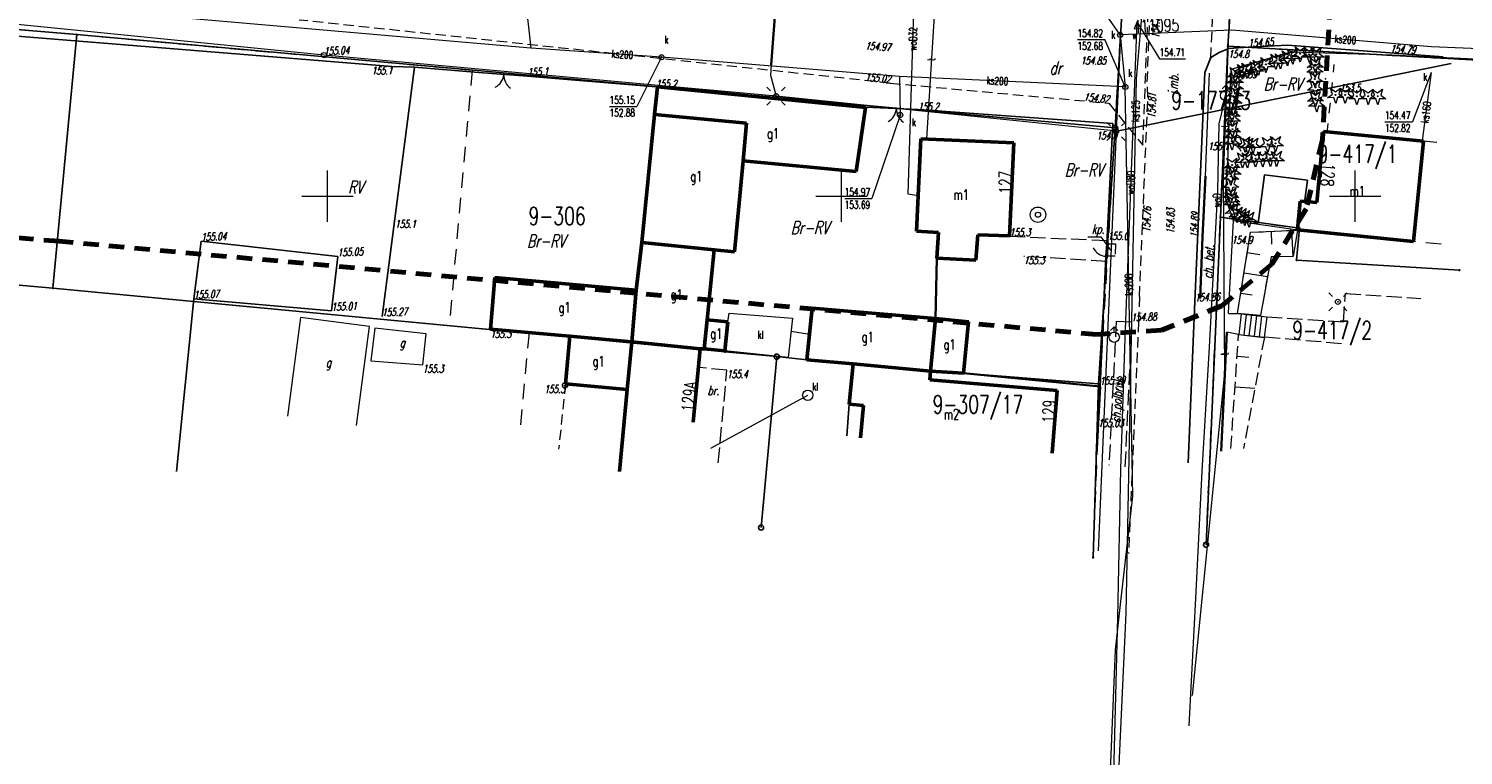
# Model space of a CAD drawing. Header units: metres. Extents: x 6508568 to 6510700, y 5686621 to 5687515.
# Tile 21 of 25: x 6510421 to 6510561, y 5686746 to 5686816. Entities that reach past the tile are written whole.
import ezdxf
from ezdxf.enums import TextEntityAlignment as Align

# ---------------------------------------------------------------- set-up
doc = ezdxf.new("R2010")
doc.units = ezdxf.units.M
for name, pattern in [('1', [0]), ('1_SUEP_A', [0]), ('1_SUEP_B', [10, 10]), ('1_SUKM', [0]), ('1_SUKP', [0]), ('1_SULO', [0]), ('1_SUTP_A', [0]), ('1_SUTP_B', [15, 15]), ('1_SUWP', [0]), ('2_EGBU_A', [0]), ('4', [2.5, 1.5, -1]), ('BGS', [7.5, 7.5]), ('BLO', [0]), ('BUW', [1.5, 1, -0.5]), ('GDE', [0]), ('KOC', [2, 1.5, -0.5]), ('KOJ', [0]), ('KOS', [2, 1, -1]), ('KOU', [1.5, 1, -0.5]), ('SCH', [0]), ('WSD', [1.75, 1.25, -0.5]), ('WSQ', [1.75, 1.25, -0.5])]:
    doc.linetypes.add(name, pattern=pattern)
doc.layers.get('0').update_dxf_attribs({"color": 250, "linetype": 'CONTINUOUS', "lineweight": 100})
for name, color, linetype, lineweight, true_color in [('Dzialki', 7, 'GDE', 25, 0x000000), ('EADTD_T_0', 214, 'CONTINUOUS', 25, 0x800080), ('EBTPO_L_0', 134, 'BUW', 18, 0x008080), ('EBTPO_L_2', 194, 'BLO', 18, 0x400080), ('EBUOA_T_0', 5, 'CONTINUOUS', 18, 0x0000ff), ('EBUPP_L_0', 206, '1', 18, 0x400040), ('EBUPP_L_1', 14, '1', 50, 0x800000), ('EGBB_E_T_0', 7, 'CONTINUOUS', 20, 0x000000), ('EGBB_L_0', 34, '2_EGBU_A', 50, 0x804000), ('EKLPK_L_0', 112, '4', 18, 0x00bb5e), ('EKLTK_T_0', 112, 'CONTINUOUS', 18, 0x00b95c), ('KRZYZE2000_L_0', 7, '1', 18, 0x000000), ('Numery_dzialek', 7, 'CONTINUOUS', 18, 0x000000), ('Punkty', 7, 'CONTINUOUS', 25, 0x000000), ('SDROK_T_0', 7, 'CONTINUOUS', 18, 0x000000), ('SDROK_T_1', 7, 'CONTINUOUS', 18, 0x000000), ('SDRPK_L_0', 7, 'KOJ', 25, 0x000000), ('SDRPK_L_1', 7, 'KOU', 18, 0x000000), ('SDRPK_L_2', 7, 'KOC', 18, 0x000000), ('SUE_T_3', 7, 'CONTINUOUS', 18, 0x000000), ('SUEP_L_0', 1, '1_SUEP_A', 18, 0xff0000), ('SUK_E_T_2', 34, 'CONTINUOUS', 0, 0x803300), ('SUK_E_T_4', 34, 'CONTINUOUS', 0, 0x803300), ('SUK_L_3', 34, '1_SUKM', 18, 0x803300), ('SUK_T_2', 34, 'CONTINUOUS', 18, 0x803300), ('SUK_T_3', 34, 'CONTINUOUS', 18, 0x803300), ('SUKP_E_T_0', 34, 'CONTINUOUS', 0, 0x803300), ('SUKP_L_0', 34, '1_SUKP', 18, 0x803300), ('SUKR_T_0', 34, 'CONTINUOUS', 18, 0x803300), ('SUL_L_1', 7, '1_SULO', 35, 0x000000), ('SUP_T_2', 7, 'CONTINUOUS', 18, 0x000000), ('SUTP_E_T_0', 30, 'CONTINUOUS', 0, 0xff9100), ('SUTP_L_0', 30, '1_SUTP_A', 18, 0xff9100), ('SUW_E_T_2', 5, 'CONTINUOUS', 0, 0x0000ff), ('SUW_T_2', 5, 'CONTINUOUS', 18, 0x0000ff), ('SUW_T_3', 5, 'CONTINUOUS', 18, 0x0000ff), ('SUWP_E_T_0', 5, 'CONTINUOUS', 0, 0x0000ff), ('SUWP_L_0', 5, '1_SUWP', 18, 0x0000ff), ('SUWR_T_0', 5, 'CONTINUOUS', 18, 0x0000ff), ('SZNPS_T_0', 7, 'CONTINUOUS', 18, 0x000000), ('SZOPO_L_0', 7, 'BGS', 35, 0x000000), ('SZOPO_L_1', 7, 'BGS', 18, 0x000000), ('SZOPO_T_0', 7, 'CONTINUOUS', 18, 0x000000), ('SZZPZ_T_0', 7, 'CONTINUOUS', 18, 0x000000), ('WUKOS_T_1', 14, 'CONTINUOUS', 18, 0x800000), ('WUKPS_L_1', 7, '1', 18, 0x000000), ('WUKPS_L_2', 7, '1', 18, 0x000000), ('WUKPS_L_6', 7, '1', 18, 0x000000), ('ZAKRES_L_0', 230, '4', 70, 0xff0080)]:
    doc.layers.add(name, color=color, linetype=linetype, lineweight=lineweight, true_color=true_color)
doc.styles.get("Standard").update_dxf_attribs({"font": 'Simplex.SHX', "width": 0.75})

# ---------------------------------------------------------------- blocks, each defined once
blk = doc.blocks.new('GRO')
at = {"linetype": 'CONTINUOUS'}
blk.add_circle((0, 0), 0.045, dxfattribs=at)
blk = doc.blocks.new('GRT')
at = {"linetype": 'CONTINUOUS'}
blk.add_circle((0, 0), 0.25, dxfattribs=at)
blk = doc.blocks.new('BUJ')
at = {"linetype": 'CONTINUOUS'}
blk.add_circle((0, 0), 0.25, dxfattribs=at)
blk = doc.blocks.new('BGBP')
at = {"linetype": 'CONTINUOUS'}
blk.add_arc((1.5, 0), 1.5, 120, 180.0005, dxfattribs=at)
blk = doc.blocks.new('BGB')
at = {"linetype": 'CONTINUOUS'}
for centre, start, end in [((-1.5, 0), 359.9995, 60), ((1.5, 0), 120, 180.0005)]:
    blk.add_arc(centre, 1.5, start, end, dxfattribs=at)
blk = doc.blocks.new('DIG')
at = {"linetype": 'CONTINUOUS'}
for p, q in [((-0.78225, -0.26495), (-0.3012, 0.09375)), ((-0.3012, 0.09375), (-0.4937, 0.6621)), ((-0.4937, 0.6621), (-0.0039, 0.31545)), ((-0.0039, 0.31545), (0.4771, 0.67415)), ((0.4771, 0.67415), (0.2988, 0.1012)), ((0.2988, 0.1012), (0.7886, -0.24545)), ((-0.18225, -0.2575), (-0.78225, -0.26495)), ((0.01025, -0.82585), (-0.18225, -0.2575)), ((0.1886, -0.2529), (0.01025, -0.82585)), ((0.7886, -0.24545), (0.1886, -0.2529))]:
    blk.add_line(p, q, dxfattribs=at)
blk.add_circle((0, 0), 0.045, dxfattribs=at)
blk = doc.blocks.new('WSP')
at = {"linetype": 'CONTINUOUS'}
blk.add_circle((0, 0), 0.045, dxfattribs=at)
blk = doc.blocks.new('2_SUEO_W')
at = {"linetype": 'CONTINUOUS'}
for p, q in [((-0.53035, 0.53035), (-0.8839, 0.8839)), ((0.53035, 0.53035), (0.8839, 0.8839)), ((-0.53035, -0.53035), (-0.8839, -0.8839)), ((0.53035, -0.53035), (0.8839, -0.8839))]:
    blk.add_line(p, q, dxfattribs=at)
blk.add_circle((0, 0), 0.025, dxfattribs=at)
blk = doc.blocks.new('2_SUPP')
at = {"linetype": 'CONTINUOUS'}
blk.add_circle((0, 0), 0.25, dxfattribs=at)
blk = doc.blocks.new('2_SUKM')
at = {"linetype": 'CONTINUOUS'}
blk.add_circle((0, 0), 0.5, dxfattribs=at)
blk = doc.blocks.new('2_SUKS')
at = {"linetype": 'CONTINUOUS'}
blk.add_circle((0, 0), 0.25, dxfattribs=at)
blk = doc.blocks.new('2_SUPS')
at = {"linetype": 'CONTINUOUS'}
blk.add_circle((0, 0), 0.0625, dxfattribs=at)
blk = doc.blocks.new('2_SUWH')
at = {"linetype": 'CONTINUOUS'}
for p, q in [((0, 1), (-0.35355, 0.64645)), ((0, 1), (0.35355, 0.64645)), ((0, 0.5), (0, 1))]:
    blk.add_line(p, q, dxfattribs=at)
blk.add_circle((0, 0), 0.5, dxfattribs=at)
blk = doc.blocks.new('2_SUWS')
at = {"linetype": 'CONTINUOUS'}
for radius in [0.75, 0.25]:
    blk.add_circle((0, 0), radius, dxfattribs=at)

msp = doc.modelspace()

# ---------------------------------------------------------------- linework, layer by layer
at = {"layer": 'Dzialki'}
for p, q in [((6510425.58, 5686815.74), (6509364.51, 5686905.8)), ((6510423.26, 5686791.05), (6509362.73, 5686884.9)), ((6510538.16, 5686822.52), (6510537.61, 5686814.61)), ((6510526.64, 5686806.65), (6510527.41, 5686819.87)), ((6510425.58, 5686815.74), (6510423.26, 5686791.05)), ((6510526.64, 5686806.65), (6510425.58, 5686815.74)), ((6510537.61, 5686814.61), (6510536.89, 5686797.96)), ((6510584.12, 5686811.99), (6510537.61, 5686814.61)), ((6510525.03, 5686781.73), (6510526.64, 5686806.65)), ((6510536.89, 5686797.96), (6510535.49, 5686766.07)), ((6510544.59, 5686796.88), (6510536.89, 5686797.96)), ((6510544.29, 5686793.79), (6510544.59, 5686796.88)), ((6510560.14, 5686792.79), (6510544.29, 5686793.79)), ((6510423.26, 5686791.05), (6510488.68, 5686784.84)), ((6510488.68, 5686784.84), (6510493.71, 5686784.38)), ((6510493.71, 5686784.38), (6510492.18, 5686767.74)), ((6510493.71, 5686784.38), (6510496.64, 5686784.07)), ((6510496.64, 5686784.07), (6510501.16, 5686783.68)), ((6510501.16, 5686783.68), (6510508.68, 5686782.97)), ((6510508.68, 5686782.97), (6510511.89, 5686782.77)), ((6510511.89, 5686782.77), (6510525.03, 5686781.73)), ((6510524.49, 5686764.82), (6510525.03, 5686781.73))]:
    msp.add_line(p, q, dxfattribs=at)
at = {"layer": 'EBTPO_L_0', "linetype": 'BUW', "lineweight": 18}
msp.add_line((6510473.15, 5686781.74), (6510472.48, 5686775.37), dxfattribs=at)
at = {"layer": 'EBTPO_L_2', "linetype": 'KOS', "lineweight": 18}
msp.add_line((6510547.29, 5686806.1), (6510547.95, 5686812.82), dxfattribs=at)
at = {"layer": 'EBTPO_L_2', "linetype": '1'}
for p, q in [((6510556.65, 5686805.37), (6510556.04, 5686799.27)), ((6510557.94, 5686805.24), (6510556.65, 5686805.37))]:
    msp.add_line(p, q, dxfattribs=at)
at = {"layer": 'EBTPO_L_2', "linetype": 'SCH', "lineweight": 18}
for p, q in [((6510538.89, 5686788.55), (6510537.66, 5686788.54)), ((6510538.91, 5686788.55), (6510538.67, 5686786.55)), ((6510538.89, 5686788.55), (6510541.39, 5686788.26)), ((6510539.4, 5686788.49), (6510539.17, 5686786.49)), ((6510539.9, 5686788.44), (6510539.66, 5686786.43)), ((6510540.4, 5686788.38), (6510540.16, 5686786.38)), ((6510540.89, 5686788.32), (6510540.66, 5686786.32)), ((6510541.39, 5686788.26), (6510541.15, 5686786.26)), ((6510538.65, 5686786.55), (6510537.5, 5686786.78)), ((6510538.65, 5686786.55), (6510541.15, 5686786.26))]:
    msp.add_line(p, q, dxfattribs=at)
at = {"layer": 'EBUPP_L_0', "linetype": '1'}
for p, q in [((6510447.36, 5686788.2), (6510446.1, 5686778.59)), ((6510454.07, 5686787.32), (6510447.36, 5686788.2)), ((6510452.8, 5686777.69), (6510454.07, 5686787.32)), ((6510454.58, 5686787.17), (6510454.22, 5686783.96)), ((6510459.6, 5686786.59), (6510454.58, 5686787.17)), ((6510459.25, 5686783.57), (6510459.6, 5686786.59)), ((6510454.22, 5686783.96), (6510459.25, 5686783.57))]:
    msp.add_line(p, q, dxfattribs=at)
at = {"layer": 'EBUPP_L_1', "linetype": '1'}
for p, q in [((6510481.82, 5686807.95), (6510482.09, 5686810.64)), ((6510482.09, 5686810.64), (6510502.33, 5686808.63)), ((6510480.58, 5686795.49), (6510481.82, 5686807.95)), ((6510481.82, 5686807.95), (6510490.78, 5686807.12)), ((6510501.45, 5686802.4), (6510502.33, 5686808.63)), ((6510490.78, 5686807.12), (6510490.45, 5686803.44)), ((6510507.73, 5686805.6), (6510507.31, 5686796.59)), ((6510516.77, 5686805.19), (6510507.73, 5686805.6)), ((6510516.36, 5686796.13), (6510516.77, 5686805.19)), ((6510489.6, 5686794.59), (6510490.45, 5686803.44)), ((6510490.45, 5686803.44), (6510501.45, 5686802.4)), ((6510507.31, 5686796.59), (6510509.44, 5686796.47)), ((6510509.3, 5686793.97), (6510509.44, 5686796.47)), ((6510480.02, 5686790.87), (6510480.58, 5686795.49)), ((6510480.58, 5686795.49), (6510487.61, 5686794.79)), ((6510513.09, 5686793.79), (6510513.28, 5686796.25)), ((6510513.28, 5686796.25), (6510516.36, 5686796.13)), ((6510487.61, 5686794.79), (6510486.95, 5686787.97)), ((6510487.61, 5686794.79), (6510489.6, 5686794.59)), ((6510509.3, 5686793.97), (6510513.09, 5686793.79)), ((6510466.26, 5686792.09), (6510465.85, 5686787.07)), ((6510480.02, 5686790.87), (6510466.26, 5686792.09)), ((6510479.59, 5686785.82), (6510480.02, 5686790.87)), ((6510486.66, 5686785.14), (6510486.95, 5686787.97)), ((6510488.96, 5686787.77), (6510486.95, 5686787.97)), ((6510465.85, 5686787.07), (6510473.58, 5686786.36)), ((6510488.66, 5686784.94), (6510488.96, 5686787.77)), ((6510473.58, 5686786.36), (6510473.15, 5686781.74)), ((6510473.58, 5686786.36), (6510479.59, 5686785.82)), ((6510479.15, 5686781.17), (6510479.59, 5686785.82)), ((6510479.59, 5686785.82), (6510486.27, 5686785.14)), ((6510485.58, 5686777.99), (6510486.27, 5686785.14)), ((6510486.27, 5686785.14), (6510486.66, 5686785.14)), ((6510486.66, 5686785.14), (6510488.66, 5686784.94)), ((6510473.15, 5686781.74), (6510479.15, 5686781.17)), ((6510478.39, 5686773.21), (6510479.15, 5686781.17))]:
    msp.add_line(p, q, dxfattribs=at)
at = {"layer": 'EGBB_L_0', "linetype": '2_EGBU_A'}
for p, q in [((6510481.82, 5686807.95), (6510482.09, 5686810.64)), ((6510482.09, 5686810.64), (6510502.33, 5686808.63)), ((6510480.58, 5686795.49), (6510481.82, 5686807.95)), ((6510481.82, 5686807.95), (6510490.78, 5686807.12)), ((6510501.45, 5686802.4), (6510502.33, 5686808.63)), ((6510490.78, 5686807.12), (6510490.45, 5686803.44)), ((6510546.92, 5686806.31), (6510546.28, 5686799.38)), ((6510556.65, 5686805.37), (6510546.92, 5686806.31)), ((6510507.73, 5686805.6), (6510507.31, 5686796.59)), ((6510516.77, 5686805.19), (6510507.73, 5686805.6)), ((6510516.36, 5686796.13), (6510516.77, 5686805.19)), ((6510555.67, 5686795.59), (6510556.65, 5686805.37)), ((6510489.6, 5686794.59), (6510490.45, 5686803.44)), ((6510490.45, 5686803.44), (6510501.45, 5686802.4)), ((6510544.65, 5686799.53), (6510544.39, 5686796.74)), ((6510546.28, 5686799.38), (6510544.65, 5686799.53)), ((6510507.31, 5686796.59), (6510509.44, 5686796.47)), ((6510509.3, 5686793.97), (6510509.44, 5686796.47)), ((6510544.39, 5686796.74), (6510555.67, 5686795.59)), ((6510480.02, 5686790.87), (6510480.58, 5686795.49)), ((6510480.58, 5686795.49), (6510487.61, 5686794.79)), ((6510513.09, 5686793.79), (6510513.28, 5686796.25)), ((6510513.28, 5686796.25), (6510516.36, 5686796.13)), ((6510487.61, 5686794.79), (6510486.95, 5686787.97)), ((6510487.61, 5686794.79), (6510489.6, 5686794.59)), ((6510509.3, 5686793.97), (6510513.09, 5686793.79)), ((6510466.26, 5686792.09), (6510465.85, 5686787.07)), ((6510480.02, 5686790.87), (6510466.26, 5686792.09)), ((6510479.59, 5686785.82), (6510480.02, 5686790.87)), ((6510486.66, 5686785.14), (6510486.95, 5686787.97)), ((6510488.96, 5686787.77), (6510486.95, 5686787.97)), ((6510497.15, 5686789.1), (6510496.64, 5686784.07)), ((6510509.17, 5686788.09), (6510497.15, 5686789.1)), ((6510509.17, 5686788.09), (6510508.68, 5686782.97)), ((6510512.36, 5686787.76), (6510509.17, 5686788.09)), ((6510465.85, 5686787.07), (6510473.58, 5686786.36)), ((6510488.66, 5686784.94), (6510488.96, 5686787.77)), ((6510511.89, 5686782.77), (6510512.36, 5686787.76)), ((6510473.58, 5686786.36), (6510473.15, 5686781.74)), ((6510473.58, 5686786.36), (6510479.59, 5686785.82)), ((6510479.15, 5686781.17), (6510479.59, 5686785.82)), ((6510479.59, 5686785.82), (6510486.27, 5686785.14)), ((6510485.58, 5686777.99), (6510486.27, 5686785.14)), ((6510486.27, 5686785.14), (6510486.66, 5686785.14)), ((6510486.66, 5686785.14), (6510488.66, 5686784.94)), ((6510496.64, 5686784.07), (6510501.16, 5686783.68)), ((6510501.16, 5686783.68), (6510500.77, 5686779.74)), ((6510501.16, 5686783.68), (6510508.68, 5686782.97)), ((6510508.68, 5686782.97), (6510508.61, 5686782.13)), ((6510508.68, 5686782.97), (6510511.89, 5686782.77)), ((6510473.15, 5686781.74), (6510479.15, 5686781.17)), ((6510478.39, 5686773.21), (6510479.15, 5686781.17)), ((6510508.61, 5686782.13), (6510521.01, 5686781.08)), ((6510521.01, 5686781.08), (6510520.51, 5686774.98)), ((6510500.77, 5686779.74), (6510502.14, 5686779.63)), ((6510502.14, 5686779.63), (6510501.85, 5686776.47))]:
    msp.add_line(p, q, dxfattribs=at)
at = {"layer": 'EKLPK_L_0', "linetype": '4'}
for p, q in [((6510425.58, 5686815.74), (6510065.53, 5686846.3)), ((6510537.61, 5686814.61), (6510538.16, 5686822.52)), ((6510526.64, 5686806.65), (6510527.41, 5686819.87)), ((6510425.58, 5686815.74), (6510464.06, 5686812.28)), ((6510536.89, 5686797.96), (6510537.61, 5686814.61)), ((6510537.61, 5686814.61), (6510560.15, 5686813.34)), ((6510464.06, 5686812.28), (6510461.83, 5686787.43)), ((6510526.64, 5686806.65), (6510464.06, 5686812.28)), ((6510525.17, 5686781.48), (6510526.64, 5686806.65)), ((6510535.49, 5686766.07), (6510536.89, 5686797.96)), ((6510536.89, 5686797.96), (6510544.58, 5686796.88)), ((6510558.36, 5686795.32), (6510544.55, 5686796.74)), ((6510461.83, 5686787.43), (6510469.6, 5686786.7)), ((6510469.6, 5686786.7), (6510468.71, 5686777.19)), ((6510524.49, 5686764.82), (6510525.17, 5686781.48))]:
    msp.add_line(p, q, dxfattribs=at)
at = {"layer": 'KRZYZE2000_L_0', "linetype": '1'}
for p, q in [((6510450, 5686797.5), (6510450, 5686802.5)), ((6510500, 5686797.5), (6510500, 5686802.5)), ((6510500, 5686797.5), (6510500, 5686802.5)), ((6510550, 5686797.5), (6510550, 5686802.5)), ((6510550, 5686797.5), (6510550, 5686802.5)), ((6510447.5, 5686800), (6510452.5, 5686800)), ((6510497.5, 5686800), (6510502.5, 5686800)), ((6510497.5, 5686800), (6510502.5, 5686800)), ((6510547.5, 5686800), (6510552.5, 5686800)), ((6510547.5, 5686800), (6510552.5, 5686800))]:
    msp.add_line(p, q, dxfattribs=at)
at = {"layer": 'SDROK_T_1', "linetype": 'CONTINUOUS'}
for p in [(6510523.97, 5686796.05), (6510523.97, 5686796.05), (6510526.21, 5686794.75), (6510526.21, 5686794.75)]:
    msp.add_line(p, (6510525.27, 5686796.05), dxfattribs=at)
at = {"layer": 'SDRPK_L_0', "linetype": 'KOJ'}
for p, q in [((6510406.93, 5686816.64), (6510456.27, 5686812.64)), ((6510539.61, 5686814.5), (6510537.69, 5686814.37)), ((6510543.42, 5686814.72), (6510539.61, 5686814.5)), ((6510558.56, 5686813.57), (6510543.42, 5686814.72)), ((6510535.95, 5686813.5), (6510535.38, 5686812.06)), ((6510536.77, 5686813.99), (6510535.95, 5686813.5)), ((6510537.69, 5686814.37), (6510536.77, 5686813.99)), ((6510535.38, 5686812.06), (6510534.4, 5686789.74)), ((6510540.55, 5686797.39), (6510541.17, 5686802.07)), ((6510541.17, 5686802.07), (6510545.35, 5686801.58)), ((6510545.35, 5686801.58), (6510545.07, 5686799.4)), ((6510533.75, 5686774.03), (6510534.4, 5686789.74)), ((6510500.53, 5686776.67), (6510500.77, 5686779.74)), ((6510502.14, 5686779.63), (6510501.85, 5686776.47))]:
    msp.add_line(p, q, dxfattribs=at)
at = {"layer": 'SDRPK_L_1', "linetype": 'KOU'}
for p, q in [((6510535.95, 5686813.5), (6510536.41, 5686822.91)), ((6510529.34, 5686804.98), (6510529.97, 5686820.9)), ((6510504.75, 5686811.01), (6510447.24, 5686817.16)), ((6510529.77, 5686811.14), (6510529.98, 5686816.72)), ((6510504.75, 5686811.01), (6510526.02, 5686809.06)), ((6510529.83, 5686809.64), (6510529.77, 5686811.14)), ((6510526.02, 5686809.06), (6510529.34, 5686804.98)), ((6510529, 5686790.24), (6510529.83, 5686809.64)), ((6510525.75, 5686794.15), (6510525.84, 5686795.38)), ((6510525.75, 5686794.15), (6510525.84, 5686795.38)), ((6510525.84, 5686795.38), (6510526.69, 5686795.37)), ((6510525.84, 5686795.38), (6510526.69, 5686795.37)), ((6510526.69, 5686795.37), (6510526.64, 5686794.16)), ((6510526.69, 5686795.37), (6510526.64, 5686794.16)), ((6510526.64, 5686794.16), (6510525.75, 5686794.15)), ((6510526.64, 5686794.16), (6510525.75, 5686794.15)), ((6510529, 5686790.24), (6510528.91, 5686787.78)), ((6510528.91, 5686787.78), (6510527.95, 5686765.21))]:
    msp.add_line(p, q, dxfattribs=at)
at = {"layer": 'SDRPK_L_2', "linetype": 'KOC'}
for p, q in [((6510538.29, 5686800.17), (6510537.12, 5686800.29)), ((6510538.13, 5686797.65), (6510540.55, 5686797.39)), ((6510516.37, 5686796.1), (6510525.86, 5686795.69)), ((6510525.8, 5686793.66), (6510517.75, 5686794.14)), ((6510548.87, 5686787.77), (6510549.05, 5686790.54)), ((6510549.05, 5686790.54), (6510556.4, 5686790.03)), ((6510541.39, 5686788.26), (6510548.87, 5686787.77)), ((6510526.74, 5686787.82), (6510526.04, 5686773.77)), ((6510526.74, 5686787.82), (6510528.28, 5686787.78)), ((6510527.63, 5686773.65), (6510528.28, 5686787.78)), ((6510548.68, 5686785.64), (6510541.16, 5686786.28)), ((6510488.86, 5686783.05), (6510486.2, 5686783.31)), ((6510488.02, 5686774.04), (6510488.86, 5686783.05))]:
    msp.add_line(p, q, dxfattribs=at)
at = {"layer": 'SUEP_L_0', "linetype": '1_SUEP_B'}
for p, q in [((6510528.81, 5686852.02), (6510526.73, 5686806.31)), ((6510449.65, 5686813.74), (6510400.57, 5686818.64)), ((6510493.64, 5686809.74), (6510449.65, 5686813.74)), ((6510493.64, 5686809.74), (6510449.65, 5686813.74)), ((6510559.34, 5686812.94), (6510526.82, 5686806.34)), ((6510526.82, 5686806.34), (6510559.34, 5686812.94)), ((6510526.82, 5686806.34), (6510493.64, 5686809.74)), ((6510526.82, 5686806.34), (6510493.64, 5686809.74)), ((6510526.73, 5686806.31), (6510525, 5686765.48))]:
    msp.add_line(p, q, dxfattribs=at)
at = {"layer": 'SUEP_L_0', "linetype": '1_SUEP_A'}
for p, q in [((6510493.63, 5686818.77), (6510493.18, 5686812.79)), ((6510493.18, 5686812.79), (6510493.11, 5686811.79)), ((6510493.11, 5686811.79), (6510493.64, 5686809.74))]:
    msp.add_line(p, q, dxfattribs=at)
at = {"layer": 'SUK_L_3', "linetype": '1_SUKM'}
for p, q in [((6510488.96, 5686787.77), (6510489.08, 5686788.63)), ((6510489.08, 5686788.63), (6510495.24, 5686788.13)), ((6510495.24, 5686788.13), (6510494.83, 5686784.29)), ((6510488.66, 5686784.94), (6510488.96, 5686787.77)), ((6510494.83, 5686784.29), (6510488.66, 5686784.94))]:
    msp.add_line(p, q, dxfattribs=at)
at = {"layer": 'SUKP_L_0', "linetype": '1_SUKP'}
for p, q in [((6510531.04, 5686839.08), (6510528.69, 5686811.43)), ((6510468.82, 5686822.97), (6510469.79, 5686814.42)), ((6510469.79, 5686814.42), (6510421.89, 5686818.56)), ((6510537.99, 5686816.17), (6510527.13, 5686815.71)), ((6510557.44, 5686814.56), (6510537.99, 5686816.17)), ((6510482.49, 5686813.53), (6510469.79, 5686814.42)), ((6510527.13, 5686815.71), (6510527.63, 5686810.65)), ((6510580.51, 5686813.48), (6510557.44, 5686814.56)), ((6510505.64, 5686811.67), (6510482.49, 5686813.53)), ((6510527.63, 5686810.65), (6510505.64, 5686811.67)), ((6510505.64, 5686811.67), (6510505.72, 5686807.91)), ((6510557.41, 5686812.06), (6510556.49, 5686805.18)), ((6510528.35, 5686770.81), (6510527.63, 5686810.65)), ((6510528.69, 5686811.43), (6510527.69, 5686759.39)), ((6510495.11, 5686786.85), (6510496.9, 5686786.58)), ((6510487.3, 5686775.46), (6510496.73, 5686780.62)), ((6510527.22, 5686760.82), (6510528.35, 5686770.81)), ((6510526.66, 5686755.85), (6510527.22, 5686760.82)), ((6510527.69, 5686759.39), (6510525.49, 5686712.87)), ((6510526.01, 5686739.34), (6510526.66, 5686755.85))]:
    msp.add_line(p, q, dxfattribs=at)
at = {"layer": 'SUKR_T_0', "linetype": 'CONTINUOUS', "lineweight": 0}
for p, q in [((6510527.13, 5686815.71), (6510522.22, 5686822.84)), ((6510522.98, 5686815.25), (6510525.63, 5686815.25)), ((6510527.63, 5686810.65), (6510525.63, 5686815.25)), ((6510482.49, 5686813.53), (6510480.08, 5686808.75)), ((6510557.41, 5686812.06), (6510555.59, 5686807.26)), ((6510477.44, 5686808.75), (6510480.08, 5686808.75)), ((6510505.72, 5686807.91), (6510502.95, 5686799.79)), ((6510552.9, 5686807.26), (6510555.59, 5686807.26)), ((6510500.32, 5686799.79), (6510502.95, 5686799.79))]:
    msp.add_line(p, q, dxfattribs=at)
at = {"layer": 'SUL_L_1', "linetype": '1_SULO'}
msp.add_line((6510493.63, 5686818.77), (6510493.18, 5686812.79), dxfattribs=at)
at = {"layer": 'SUTP_L_0', "linetype": '1_SUTP_B'}
for p, q in [((6510528.81, 5686852.02), (6510526.73, 5686806.31)), ((6510526.82, 5686806.34), (6510559.34, 5686812.94)), ((6510526.73, 5686806.31), (6510525, 5686765.48))]:
    msp.add_line(p, q, dxfattribs=at)
at = {"layer": 'SUTP_L_0', "linetype": '1_SUTP_A'}
for p, q in [((6510537.19, 5686801.71), (6510538.04, 5686824.59)), ((6510509.02, 5686817.61), (6510508.28, 5686805.58)), ((6510537.3, 5686782.77), (6510537.19, 5686801.71)), ((6510534.17, 5686751.4), (6510537.3, 5686782.77))]:
    msp.add_line(p, q, dxfattribs=at)
at = {"layer": 'SUWP_L_0', "linetype": '1_SUWP'}
for p, q in [((6510506.51, 5686800.21), (6510507.07, 5686819.11)), ((6510528.75, 5686816.99), (6510527.57, 5686786.19)), ((6510537.4, 5686809.82), (6510536.73, 5686807.04)), ((6510536.73, 5686807.04), (6510536.59, 5686800.53)), ((6510536.59, 5686800.53), (6510535.79, 5686785.31)), ((6510507.47, 5686800.05), (6510506.51, 5686800.21)), ((6510527.57, 5686786.19), (6510527.15, 5686773.41)), ((6510535.79, 5686785.31), (6510535.09, 5686773.23)), ((6510527.15, 5686773.41), (6510526.87, 5686759.01)), ((6510535.09, 5686773.23), (6510534.48, 5686761.49)), ((6510534.48, 5686761.49), (6510533.82, 5686748.42)), ((6510526.87, 5686759.01), (6510526.14, 5686730.8))]:
    msp.add_line(p, q, dxfattribs=at)
at = {"layer": 'SUWR_T_0', "linetype": 'CONTINUOUS', "lineweight": 0}
for p, q in [((6510528.75, 5686816.99), (6510530.97, 5686813.38)), ((6510530.97, 5686813.38), (6510533.5, 5686813.38))]:
    msp.add_line(p, q, dxfattribs=at)
at = {"layer": 'SZOPO_L_0', "linetype": 'BGS', "lineweight": 25}
for p, q in [((6510455.3, 5686788.3), (6510458.47, 5686812.57)), ((6510458.47, 5686812.57), (6510456.27, 5686812.64)), ((6510458.47, 5686812.57), (6510464.72, 5686812.05)), ((6510464.72, 5686812.05), (6510469.46, 5686811.69)), ((6510469.46, 5686811.69), (6510481.93, 5686810.64)), ((6510481.93, 5686810.64), (6510502.34, 5686808.68)), ((6510502.34, 5686808.68), (6510507.48, 5686808.45)), ((6510507.48, 5686808.45), (6510526.4, 5686807.09)), ((6510525.84, 5686795.38), (6510526.4, 5686807.09)), ((6510525.84, 5686795.38), (6510526.4, 5686807.09)), ((6510436.98, 5686790.02), (6510437.69, 5686795.64)), ((6510437.69, 5686795.64), (6510450.98, 5686794.14)), ((6510450.98, 5686794.14), (6510450.38, 5686788.84)), ((6510525.17, 5686781.48), (6510525.75, 5686794.15)), ((6510525.17, 5686781.48), (6510525.75, 5686794.15)), ((6510435.28, 5686773.2), (6510436.98, 5686790.02)), ((6510450.38, 5686788.84), (6510436.98, 5686790.02))]:
    msp.add_line(p, q, dxfattribs=at)
at = {"layer": 'SZOPO_L_0', "linetype": 'BGS'}
for p, q in [((6510535.42, 5686801.96), (6510535.14, 5686796.06)), ((6510535.14, 5686796.06), (6510534.93, 5686790.03)), ((6510509.17, 5686788.09), (6510509.3, 5686793.97)), ((6510509.17, 5686788.09), (6510509.3, 5686793.97)), ((6510509.17, 5686788.09), (6510509.3, 5686793.97)), ((6510509.17, 5686788.09), (6510509.3, 5686793.97)), ((6510536.97, 5686775.18), (6510537.5, 5686786.78)), ((6510525.17, 5686781.48), (6510511.89, 5686782.77)), ((6510524.82, 5686774.84), (6510525.17, 5686781.48)), ((6510524.82, 5686774.84), (6510525.17, 5686781.48))]:
    msp.add_line(p, q, dxfattribs=at)
at = {"layer": 'SZOPO_L_1', "linetype": 'BGS'}
for p, q in [((6510537.92, 5686812.36), (6510543.76, 5686814.05)), ((6510537.92, 5686812.36), (6510543.76, 5686814.05)), ((6510543.76, 5686814.05), (6510553.58, 5686813.76)), ((6510553.58, 5686813.76), (6510567.59, 5686813.1)), ((6510535.42, 5686801.96), (6510535.81, 5686811.98)), ((6510535.42, 5686801.96), (6510535.81, 5686811.98)), ((6510537.63, 5686805.14), (6510537.92, 5686812.36)), ((6510537.63, 5686805.14), (6510537.92, 5686812.36)), ((6510537.63, 5686805.14), (6510537.61, 5686803.96)), ((6510537.63, 5686805.14), (6510537.61, 5686803.96)), ((6510537.61, 5686803.96), (6510537.36, 5686799.9)), ((6510537.61, 5686803.96), (6510537.36, 5686799.9)), ((6510537.36, 5686799.9), (6510538.13, 5686797.65)), ((6510537.36, 5686799.9), (6510538.13, 5686797.65)), ((6510538.13, 5686797.65), (6510537.65, 5686788.63)), ((6510538.13, 5686797.65), (6510537.65, 5686788.63)), ((6510538.13, 5686797.65), (6510544.41, 5686796.74)), ((6510538.13, 5686797.65), (6510544.41, 5686796.74)), ((6510525.75, 5686794.15), (6510525.84, 5686795.38)), ((6510525.75, 5686794.15), (6510525.84, 5686795.38))]:
    msp.add_line(p, q, dxfattribs=at)
at = {"layer": 'WUKPS_L_1', "linetype": '1'}
msp.add_point((6510547.1, 5686811.43), dxfattribs=at)
at = {"layer": 'WUKPS_L_2', "linetype": 'WSQ'}
for p, q in [((6510538.56, 5686788.59), (6510539.81, 5686796.49)), ((6510538.56, 5686788.59), (6510539.81, 5686796.49)), ((6510539.81, 5686796.49), (6510544.4, 5686796.71)), ((6510539.81, 5686796.49), (6510544.4, 5686796.71)), ((6510537.9, 5686775.44), (6510538.65, 5686786.55)), ((6510537.9, 5686775.44), (6510538.65, 5686786.55))]:
    msp.add_line(p, q, dxfattribs=at)
at = {"layer": 'WUKPS_L_2', "linetype": '1'}
for p, q in [((6510539.81, 5686796.49), (6510539.81, 5686796.49)), ((6510539.81, 5686796.49), (6510539.81, 5686796.49)), ((6510541.81, 5686796.59), (6510541.87, 5686795.34)), ((6510541.81, 5686796.59), (6510541.87, 5686795.34)), ((6510543.81, 5686796.68), (6510543.93, 5686794.12)), ((6510543.81, 5686796.68), (6510543.93, 5686794.12)), ((6510544.4, 5686796.71), (6510543.97, 5686794.12)), ((6510544.4, 5686796.71), (6510543.97, 5686794.12)), ((6510539.5, 5686794.52), (6510540.73, 5686794.32)), ((6510539.5, 5686794.52), (6510540.73, 5686794.32)), ((6510539.19, 5686792.54), (6510541.47, 5686792.18)), ((6510539.19, 5686792.54), (6510541.47, 5686792.18)), ((6510538.87, 5686790.57), (6510539.99, 5686790.39)), ((6510538.87, 5686790.57), (6510539.99, 5686790.39)), ((6510538.56, 5686788.59), (6510540.79, 5686788.4)), ((6510538.56, 5686788.59), (6510540.79, 5686788.4)), ((6510538.65, 5686786.55), (6510541.16, 5686786.28)), ((6510538.65, 5686786.55), (6510541.16, 5686786.28)), ((6510538.51, 5686784.42), (6510539.64, 5686784.34)), ((6510538.51, 5686784.42), (6510539.64, 5686784.34)), ((6510538.31, 5686781.43), (6510540.22, 5686781.3)), ((6510538.31, 5686781.43), (6510540.22, 5686781.3))]:
    msp.add_line(p, q, dxfattribs=at)
at = {"layer": 'WUKPS_L_2', "linetype": 'WSD'}
for p, q in [((6510541.82, 5686794.1), (6510540.79, 5686788.4)), ((6510541.82, 5686794.1), (6510540.79, 5686788.4)), ((6510543.97, 5686794.12), (6510541.82, 5686794.1)), ((6510543.97, 5686794.12), (6510541.82, 5686794.1)), ((6510541.16, 5686786.28), (6510539.13, 5686775.45)), ((6510541.16, 5686786.28), (6510539.13, 5686775.45))]:
    msp.add_line(p, q, dxfattribs=at)
at = {"layer": 'WUKPS_L_2', "linetype": '1'}
msp.add_point((6510538.56, 5686788.59), dxfattribs=at)
msp.add_point((6510538.56, 5686788.59), dxfattribs=at)
at = {"layer": 'WUKPS_L_6', "linetype": '1'}
for p, q in [((6510538.56, 5686788.59), (6510539.81, 5686796.49)), ((6510538.56, 5686788.59), (6510539.81, 5686796.49)), ((6510538.56, 5686788.59), (6510539.81, 5686796.49)), ((6510538.56, 5686788.59), (6510539.81, 5686796.49)), ((6510539.81, 5686796.49), (6510544.4, 5686796.71)), ((6510539.81, 5686796.49), (6510544.4, 5686796.71)), ((6510539.81, 5686796.49), (6510544.4, 5686796.71)), ((6510539.81, 5686796.49), (6510544.4, 5686796.71)), ((6510544.4, 5686796.71), (6510543.97, 5686794.12)), ((6510544.4, 5686796.71), (6510543.97, 5686794.12)), ((6510544.4, 5686796.71), (6510543.97, 5686794.12)), ((6510544.4, 5686796.71), (6510543.97, 5686794.12)), ((6510541.82, 5686794.1), (6510540.79, 5686788.4)), ((6510541.82, 5686794.1), (6510540.79, 5686788.4)), ((6510541.82, 5686794.1), (6510540.79, 5686788.4)), ((6510541.82, 5686794.1), (6510540.79, 5686788.4)), ((6510543.97, 5686794.12), (6510541.82, 5686794.1)), ((6510543.97, 5686794.12), (6510541.82, 5686794.1)), ((6510543.97, 5686794.12), (6510541.82, 5686794.1)), ((6510543.97, 5686794.12), (6510541.82, 5686794.1)), ((6510540.79, 5686788.4), (6510538.56, 5686788.59)), ((6510540.79, 5686788.4), (6510538.56, 5686788.59)), ((6510540.79, 5686788.4), (6510538.56, 5686788.59)), ((6510540.79, 5686788.4), (6510538.56, 5686788.59))]:
    msp.add_line(p, q, dxfattribs=at)
at = {"layer": 'ZAKRES_L_0', "linetype": '4'}
for p, q in [((6510423.87, 5686795.61), (6509362.8, 5686885.67)), ((6510547.58, 5686818.7), (6510546.81, 5686805.48)), ((6510546.81, 5686805.48), (6510545.24, 5686798.77)), ((6510545.24, 5686798.77), (6510541.89, 5686793.4)), ((6510524.83, 5686786.53), (6510423.87, 5686795.61)), ((6510541.89, 5686793.4), (6510537.03, 5686789.33)), ((6510537.03, 5686789.33), (6510531.15, 5686786.96)), ((6510531.15, 5686786.96), (6510524.83, 5686786.53))]:
    msp.add_line(p, q, dxfattribs=at)

# ---------------------------------------------------------------- block references
at = {"layer": 'EBUOA_T_0'}
msp.add_blockref('BUJ', (6510473.1, 5686781.59), dxfattribs=at)
at = {"layer": 'Punkty'}
for name, p in [('GRO', (6510425.58, 5686815.74)), ('GRO', (6510537.61, 5686814.61)), ('GRT', (6510526.64, 5686806.65)), ('GRO', (6510536.89, 5686797.96)), ('GRO', (6510544.59, 5686796.88)), ('GRO', (6510544.29, 5686793.79)), ('GRO', (6510560.14, 5686792.79)), ('GRO', (6510423.26, 5686791.05)), ('GRO', (6510488.68, 5686784.84)), ('GRT', (6510493.71, 5686784.38)), ('GRO', (6510496.64, 5686784.07)), ('GRO', (6510501.16, 5686783.68)), ('GRO', (6510508.68, 5686782.97)), ('GRO', (6510511.89, 5686782.77)), ('GRO', (6510525.03, 5686781.73)), ('GRT', (6510492.18, 5686767.74)), ('GRT', (6510535.49, 5686766.07)), ('GRO', (6510524.49, 5686764.82))]:
    msp.add_blockref(name, p, dxfattribs=at)
at = {"layer": 'SUE_T_3'}
for name, p in [('2_SUEO_W', (6510493.64, 5686809.74)), ('2_SUPP', (6510493.64, 5686809.74)), ('2_SUEO_W', (6510526.73, 5686806.31)), ('2_SUPP', (6510526.73, 5686806.31)), ('2_SUEO_W', (6510548.32, 5686789.72)), ('2_SUPP', (6510548.32, 5686789.72))]:
    msp.add_blockref(name, p, dxfattribs=at)
at = {"layer": 'SUK_T_2'}
msp.add_blockref('2_SUKM', (6510496.73, 5686780.62), dxfattribs=at)
at = {"layer": 'SUK_T_3'}
for p in [(6510527.13, 5686815.71), (6510482.49, 5686813.53), (6510527.63, 5686810.65), (6510505.72, 5686807.91)]:
    msp.add_blockref('2_SUKS', p, dxfattribs=at)
at = {"layer": 'SUKR_T_0'}
for p in [(6510527.13, 5686815.71), (6510482.49, 5686813.53), (6510527.63, 5686810.65), (6510505.72, 5686807.91)]:
    msp.add_blockref('2_SUPS', p, dxfattribs=at)
at = {"layer": 'SUP_T_2'}
for p in [(6510449.65, 5686813.74), (6510493.64, 5686809.74), (6510526.73, 5686806.31)]:
    msp.add_blockref('2_SUPP', p, dxfattribs=at)
at = {"layer": 'SUW_T_2'}
for p in [(6510537.4, 5686809.82), (6510526.55, 5686786.27)]:
    msp.add_blockref('2_SUWH', p, dxfattribs=at)
at = {"layer": 'SUW_T_3'}
msp.add_blockref('2_SUWS', (6510519.13, 5686798.2), dxfattribs=at)
at = {"layer": 'SZOPO_T_0'}
for name, p, rotation in [('BGB', (6510467.16, 5686811.86), 175.62980773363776), ('BGB', (6510505.35, 5686808.54), 177.37311789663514), ('BGBP', (6510537.64, 5686805.15), 268.5558769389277), ('BGBP', (6510537.64, 5686805.15), 268.5558769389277), ('BGBP', (6510525.75, 5686794.15), 85.81508777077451), ('BGBP', (6510525.75, 5686794.15), 85.81508777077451)]:
    msp.add_blockref(name, p, dxfattribs=dict(at, rotation=rotation))
at = {"layer": 'SZZPZ_T_0'}
for p in [(6510544.65, 5686813.88), (6510545.53, 5686813.81), (6510546.2, 5686813.8), (6510540.29, 5686812.44), (6510540.57, 5686812.58), (6510541.31, 5686812.84), (6510542.28, 5686813.17), (6510542.72, 5686813.21), (6510543.4, 5686813.49), (6510543.91, 5686813.66), (6510546.09, 5686812.35), (6510546.12, 5686812.81), (6510538.32, 5686811.87), (6510538.34, 5686811.31), (6510539.03, 5686812.18), (6510539.47, 5686812.3), (6510546.09, 5686811.41), (6510538.33, 5686810.02), (6510538.35, 5686810.69), (6510546.13, 5686810.6), (6510548.1, 5686809.86), (6510549.02, 5686809.86), (6510550.16, 5686809.74), (6510551.27, 5686809.74), (6510552.19, 5686809.74), (6510538.14, 5686808.69), (6510538.21, 5686809.32), (6510546.13, 5686809.53), (6510546.25, 5686809.02), (6510538.01, 5686808.05), (6510538.05, 5686807.57), (6510538.05, 5686806.53), (6510538.11, 5686805.95), (6510538.01, 5686805.32), (6510539.27, 5686805.1), (6510539.56, 5686804.97), (6510540.06, 5686804.99), (6510541.48, 5686805.07), (6510542.25, 5686805.15), (6510538.02, 5686803.03), (6510539.04, 5686803.55), (6510539.5, 5686803.56), (6510540.3, 5686803.65), (6510541, 5686803.65), (6510541.74, 5686803.7), (6510542.35, 5686803.7), (6510537.9, 5686801.92), (6510538.11, 5686802.41), (6510537.9, 5686801.12), (6510537.9, 5686800.12), (6510537.99, 5686799.7), (6510538.01, 5686799.42), (6510538.12, 5686798.6), (6510538.52, 5686798.25), (6510538.93, 5686798.14), (6510539.24, 5686797.95), (6510539.66, 5686797.77)]:
    msp.add_blockref('DIG', p, dxfattribs=at)
at = {"layer": 'WUKOS_T_1'}
for p in [(6510539.61, 5686814.5), (6510535.95, 5686813.5)]:
    msp.add_blockref('WSP', p, dxfattribs=at)

# ---------------------------------------------------------------- texts
at = {"layer": 'EADTD_T_0', "width": 0.7}
for s, rotation, p in [('127', 89.81, (6510516.6, 5686801.36)), ('128', 266.53, (6510546.72, 5686802.11)), ('129A', 84.51, (6510485.82, 5686780.43)), ('129', 87.61, (6510520.84, 5686779.03))]:
    msp.add_text(s, height=1.25, rotation=rotation, dxfattribs=at).set_placement(p, align=Align.CENTER)
at = {"layer": 'EBUOA_T_0', "oblique": 15, "width": 0.7}
for p in [(6510457.27, 5686785.6), (6510450.08, 5686783.66)]:
    msp.add_text('g', height=0.9, dxfattribs=at).set_placement(p, align=Align.MIDDLE)
at = {"layer": 'EGBB_E_T_0', "width": 0.7}
for s, p in [('g1', (6510493.35, 5686805.95)), ('g1', (6510485.88, 5686801.78)), ('m1', (6510511.66, 5686800.15)), ('m1', (6510550.21, 5686800.49)), ('g1', (6510483.95, 5686790.26)), ('g1', (6510473.06, 5686789.01)), ('g1', (6510487.81, 5686786.46)), ('g1', (6510502.56, 5686786.14)), ('g1', (6510510.53, 5686785.4)), ('g1', (6510476.37, 5686783.77)), ('m2', (6510510.72, 5686778.77))]:
    msp.add_text(s, height=1, dxfattribs=at).set_placement(p, align=Align.MIDDLE)
at = {"layer": 'EKLTK_T_0', "oblique": 15, "width": 0.7}
for s, p in [('dr', (6510520.24, 5686813.11)), ('Br-RV', (6510521.73, 5686803.18)), ('Br-RV', (6510469.39, 5686796.26)), ('Br-RV', (6510495.06, 5686797.57))]:
    msp.add_text(s, height=1.25, dxfattribs=at).set_placement(p, align=Align.TOP_LEFT)
for s, p in [('Br-RV', (6510542.95, 5686810.92)), ('RV', (6510452.71, 5686800.89))]:
    msp.add_text(s, height=1.25, dxfattribs=at).set_placement(p, align=Align.MIDDLE)
at = {"layer": 'Numery_dzialek', "width": 0.7}
for s, p in [('9-177/3', (6510532.1, 5686810.2)), ('9-417/1', (6510546.35, 5686805)), ('9-306', (6510469.55, 5686798.95)), ('9-417/2', (6510543.88, 5686787.82)), ('9-307/17', (6510508.88, 5686780.61))]:
    msp.add_text(s, height=1.75, dxfattribs=at).set_placement(p, align=Align.TOP_LEFT)
at = {"layer": 'SDROK_T_0', "oblique": 15, "width": 0.7}
msp.add_text('j.mb.', height=0.9, rotation=87.337, dxfattribs=at).set_placement((6510532.42, 5686810.92), align=Align.MIDDLE)
at = {"layer": 'SDROK_T_1', "oblique": 15, "width": 0.7}
msp.add_text('kp.', height=0.9, dxfattribs=at).set_placement((6510525.59, 5686796.35), align=Align.RIGHT)
msp.add_text('kp.', height=0.9, dxfattribs=at).set_placement((6510525.59, 5686796.35), align=Align.RIGHT)
for s, rotation, p in [('ch. bet.', 86.6854, (6510535.72, 5686793.62)), ('ch.polbruk', 86.4314, (6510526.97, 5686780.09))]:
    msp.add_text(s, height=0.9, rotation=rotation, dxfattribs=at).set_placement(p, align=Align.MIDDLE)
msp.add_text('br.', height=0.9, dxfattribs=at).set_placement((6510487.53, 5686781.08), align=Align.MIDDLE)
at = {"layer": 'SUK_E_T_2', "lineweight": 9, "width": 0.7}
for p in [(6510491.85, 5686786.13), (6510497.17, 5686781.08)]:
    msp.add_text('kl', height=0.75, dxfattribs=at).set_placement(p)
at = {"layer": 'SUK_E_T_4', "lineweight": 9, "width": 0.7}
msp.add_text('k', height=0.75, dxfattribs=at).set_placement((6510526.64, 5686815.34), align=Align.RIGHT)
for p in [(6510482.78, 5686814.88), (6510527.92, 5686811.62)]:
    msp.add_text('k', height=0.75, dxfattribs=at).set_placement(p)
msp.add_text('k', height=0.75, dxfattribs=at).set_placement((6510557.01, 5686812), align=Align.TOP_RIGHT)
msp.add_text('k', height=0.75, dxfattribs=at).set_placement((6510506.86, 5686807.58), align=Align.TOP_LEFT)
at = {"layer": 'SUKP_E_T_0', "lineweight": 9, "width": 0.7}
for s, rotation, p in [('ks200', 355.2746, (6510549.05, 5686815.25)), ('ks200', 355.9912, (6510478.69, 5686813.8)), ('ks200', 357.3406, (6510515.19, 5686811.23)), ('ks125', 88.9054, (6510528.63, 5686808.3)), ('ks160', 82.407, (6510556.89, 5686808.18)), ('ks200', 91.0443, (6510527.98, 5686791.4))]:
    msp.add_text(s, height=0.75, rotation=rotation, dxfattribs=at).set_placement(p, align=Align.MIDDLE)
at = {"layer": 'SUKR_T_0', "lineweight": 9, "width": 0.7}
for s, p in [('154.82', (6510522.98, 5686816.25)), ('152.68', (6510522.98, 5686815)), ('155.15', (6510477.44, 5686809.75)), ('152.88', (6510477.44, 5686808.5)), ('154.47', (6510552.9, 5686808.26)), ('152.82', (6510552.9, 5686807.01)), ('154.97', (6510500.32, 5686800.79)), ('153.69', (6510500.32, 5686799.54))]:
    msp.add_text(s, height=0.75, dxfattribs=at).set_placement(p, align=Align.TOP_LEFT)
at = {"layer": 'SUTP_E_T_0', "lineweight": 9, "width": 0.7}
for rotation, p in [(86.4993, (6510508.75, 5686813.33)), (87.8687, (6510537.38, 5686806.82)), (90.3386, (6510537.29, 5686784.66))]:
    msp.add_text('t', height=0.75, rotation=rotation, dxfattribs=at).set_placement(p, align=Align.MIDDLE)
at = {"layer": 'SUW_E_T_2', "lineweight": 9, "width": 0.7}
msp.add_text('w', height=0.75, dxfattribs=at).set_placement((6510528.8, 5686816.05), align=Align.TOP_RIGHT)
at = {"layer": 'SUWP_E_T_0', "lineweight": 9, "width": 0.7}
for s, rotation, p in [('woD32', 88.3168, (6510506.96, 5686815.33)), ('woD80', 87.7942, (6510528.15, 5686801.32)), ('woD', 87.0057, (6510536.54, 5686799.61))]:
    msp.add_text(s, height=0.75, rotation=rotation, dxfattribs=at).set_placement(p, align=Align.MIDDLE)
at = {"layer": 'SUWR_T_0', "lineweight": 9, "width": 0.7}
msp.add_text('154.71', height=0.75, dxfattribs=at).set_placement((6510530.97, 5686813.63))
at = {"layer": 'SZNPS_T_0', "width": 0.7}
msp.add_text('411095', height=1.25, rotation=2.396, dxfattribs=at).set_placement((6510528.35, 5686817.14), align=Align.TOP_LEFT)
at = {"layer": 'WUKOS_T_1', "oblique": 15, "width": 0.7}
for s, rotation, p in [('154.73', 88.786, (6510530.92, 5686815.38)), ('155.04', 2.396, (6510449.65, 5686813.74)), ('154.65', 4.0787, (6510539.61, 5686814.5)), ('155.1', 2.396, (6510469.46, 5686811.69)), ('154.89', 87.2448, (6510534.69, 5686795.96)), ('155.04', 2.396, (6510437.69, 5686795.64)), ('155.05', 2.396, (6510450.98, 5686794.14)), ('155.07', 2.396, (6510436.98, 5686790.02)), ('155.01', 2.396, (6510450.38, 5686788.84)), ('154.86', 2.396, (6510534.4, 5686789.74)), ('155.27', 2.396, (6510455.3, 5686788.3)), ('154.88', 2.396, (6510528.22, 5686787.81)), ('155.20', 2.396, (6510525.15, 5686781.63))]:
    msp.add_text(s, height=0.75, rotation=rotation, dxfattribs=at).set_placement(p)
msp.add_text('154.97', height=0.75, rotation=356.4044, dxfattribs=at).set_placement((6510504.79, 5686814.5), align=Align.MIDDLE_RIGHT)
for s, rotation, p in [('154.79', 357.4865, (6510553.43, 5686814.73)), ('154.81', 88.077, (6510529.79, 5686807.6)), ('154.76', 87.2209, (6510529.28, 5686796.51)), ('154.83', 88.984, (6510531.62, 5686796.36))]:
    msp.add_text(s, height=0.75, rotation=rotation, dxfattribs=at).set_placement(p, align=Align.TOP_LEFT)
msp.add_text('154.85', height=0.75, dxfattribs=at).set_placement((6510525.75, 5686813.21), align=Align.MIDDLE_RIGHT)
for s, p in [('154.8', (6510537.64, 5686814.22)), ('154.89', (6510537.95, 5686812.24)), ('155.1', (6510456.56, 5686797.66)), ('155.0', (6510525.9, 5686796.5)), ('154.9', (6510537.98, 5686796.1)), ('155.3', (6510517.75, 5686794.14)), ('155.3', (6510465.82, 5686786.96)), ('155.3', (6510459.25, 5686783.57)), ('155.4', (6510488.86, 5686783.05)), ('155.03', (6510524.98, 5686778.28))]:
    msp.add_text(s, height=0.75, dxfattribs=at).set_placement(p, align=Align.TOP_LEFT)
for s, p in [('155.1', (6510456.3, 5686812.61)), ('155.1', (6510537.69, 5686805.23)), ('155.3', (6510473.1, 5686781.59))]:
    msp.add_text(s, height=0.75, dxfattribs=at).set_placement(p, align=Align.TOP_RIGHT)
for s, rotation, p in [('155.02', 354.4858, (6510504.75, 5686811.01)), ('154.82', 354.1928, (6510526.02, 5686809.06))]:
    msp.add_text(s, height=0.75, rotation=rotation, dxfattribs=at).set_placement(p, align=Align.RIGHT)
for s, p in [('155.2', (6510481.94, 5686810.57)), ('153.5', (6510548.48, 5686810.17)), ('155.2', (6510507.45, 5686808.35)), ('155.3', (6510516.37, 5686796.1))]:
    msp.add_text(s, height=0.75, dxfattribs=at).set_placement(p)
msp.add_text('154.9', height=0.75, rotation=2.396, dxfattribs=at).set_placement((6510526.82, 5686806.34), align=Align.TOP_RIGHT)

doc.saveas('drawing.dxf')
